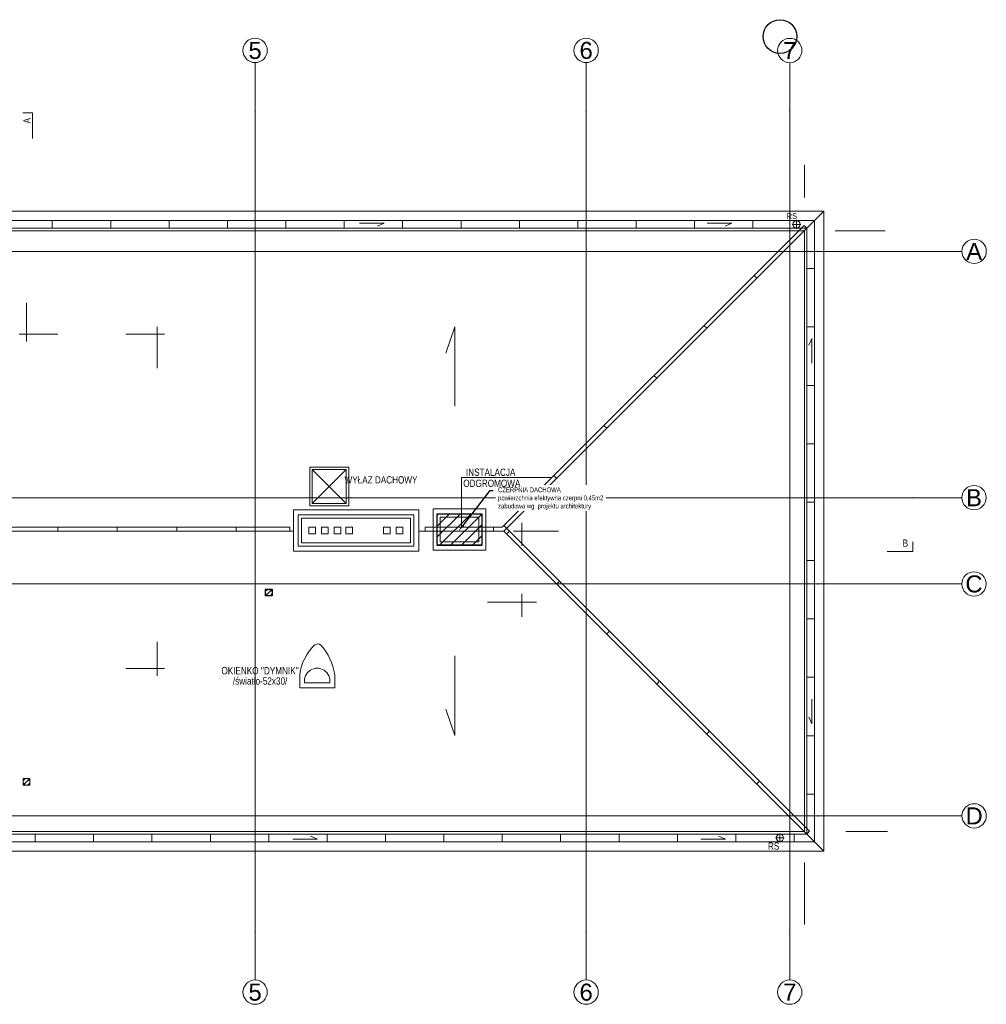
# Model space of a CAD drawing. Header units: millimetres. Extents: x -573548 to 674770, y -246895 to -89040.
# Tile 107 of 199: x 102320 to 122187, y -225364 to -205127. Entities that reach past the tile are written whole.
import ezdxf
from ezdxf import colors
from ezdxf.entities.mleader import LeaderData, LeaderLine
from ezdxf.enums import TextEntityAlignment as Align
from ezdxf.math import Vec2, Vec3

# ---------------------------------------------------------------- set-up
doc = ezdxf.new("R2010")
doc.units = ezdxf.units.MM
for name, color, linetype in [('__S_WM_OPIS', 151, 'Continuous'), ('A.06 RZUT DACHU_is$0$Structural - Grid', 8, 'Continuous'), ('FLUID-WC2', 7, 'Continuous')]:
    doc.layers.add(name, color=color, linetype=linetype)
for name, color, linetype, lineweight in [('A.06 RZUT DACHU_is$0$0_Nr_pióra__25', 8, 'Continuous', 9), ('A.06 RZUT DACHU_is$0$A_dach#1_Nr_pióra__1', 8, 'Continuous', 9), ('A.06 RZUT DACHU_is$0$A_dach#1_Nr_pióra__3', 8, 'Continuous', 9), ('A.06 RZUT DACHU_is$0$A_komin#2_Nr_pióra__6', 8, 'Continuous', 9), ('A.06 RZUT DACHU_is$0$A_RURY SPUSTOWE#2_Nr_pióra__3', 8, 'Continuous', 9), ('A.06 RZUT DACHU_is$0$DIM MALY_Nr_pióra__8', 8, 'Continuous', 9), ('A.06 RZUT DACHU_is$0$DIM_100_Nr_pióra__8', 8, 'Continuous', 9), ('A.06 RZUT DACHU_is$0$instalacje odgromowe_Nr_pióra__1', 8, 'Continuous', 9), ('A.06 RZUT DACHU_is$0$niewidoczne#2_Nr_pióra__1', 8, 'Continuous', 9), ('A.06 RZUT DACHU_is$0$niewidoczne#2_Nr_pióra__8', 8, 'Continuous', 9), ('A.06 RZUT DACHU_is$0$Nowe_A_widok ściany_Nr_pióra__59', 8, 'Continuous', 9), ('A.06 RZUT DACHU_is$0$opisy inne_Nr_pióra__1', 8, 'Continuous', 9), ('A.06 RZUT DACHU_is$0$opisy inne_Nr_pióra__25', 8, 'Continuous', 9), ('A.06 RZUT DACHU_is$0$OSIE_Nr_pióra__190', 8, 'Continuous', 9), ('A.06 RZUT DACHU_is$0$RURY SPUSTOWE_Nr_pióra__2', 8, 'Continuous', 9), ('A.06 RZUT DACHU_is$0$RURY SPUSTOWE_Nr_pióra__3', 8, 'Continuous', 9), ('A.06 RZUT DACHU_is$0$Structural - Grid_Nr_pióra__17', 8, 'Continuous', 9), ('A.06 RZUT DACHU_is$0$WIDOK_Nr_pióra__1', 8, 'Continuous', 9), ('FLUID-CZERPNY', 7, 'Continuous', 30), ('FLUID-WYRZUTOWY', 7, 'Continuous', 30)]:
    doc.layers.add(name, color=color, linetype=linetype, lineweight=lineweight)
doc.styles.add('A.06 RZUT DACHU_is$0$STYL_AUTOMATYCZNY_1', font='Arial.ttf')
doc.styles.add('A.06 RZUT DACHU_is$0$STYL_AUTOMATYCZNY_4', font='arial.ttf', dxfattribs={"width": 0.8})
doc.styles.add('WĄSKI 2', font='arial.ttf', dxfattribs={"width": 0.7})

# ---------------------------------------------------------------- blocks, each defined once
blk = doc.blocks.new('A.06 RZUT DACHU_is$0$Standardowy znacznik osi')
at = {"layer": 'A.06 RZUT DACHU_is$0$Structural - Grid_Nr_pióra__17'}
for p, q in [((1000, 0), (0, 0)), ((1000, 0), (17855, 0)), ((17855, 0), (18855, 0))]:
    blk.add_line(p, q, dxfattribs=at)
for centre in [(-250, 0), (19105, 0)]:
    blk.add_circle(centre, 250, dxfattribs=at)
for p in [(1000, 0), (1000, 0), (17855, 0), (17855, 0)]:
    blk.add_point(p, dxfattribs=at)
at = {"layer": 'A.06 RZUT DACHU_is$0$Structural - Grid_Nr_pióra__17', "style": 'A.06 RZUT DACHU_is$0$STYL_AUTOMATYCZNY_1'}
for tag, p in [('AC_MarkerText_1_0', (5, -80)), ('AC_MarkerText_1_1', (19360, -80))]:
    blk.add_attdef(tag, text='', height=350, rotation=270, dxfattribs=at).set_placement(p, align=Align.TOP_CENTER)
blk = doc.blocks.new('A.06 RZUT DACHU_is$0$Standardowy znacznik osi_2')
at = {"layer": 'A.06 RZUT DACHU_is$0$Structural - Grid_Nr_pióra__17'}
for p, q in [((1000, 0), (0, 0)), ((1000, 0), (17853, 0)), ((17853, 0), (18853, 0))]:
    blk.add_line(p, q, dxfattribs=at)
for centre in [(-250, 0), (19103, 0)]:
    blk.add_circle(centre, 250, dxfattribs=at)
for p in [(1000, 0), (1000, 0), (17853, 0), (17853, 0)]:
    blk.add_point(p, dxfattribs=at)
at = {"layer": 'A.06 RZUT DACHU_is$0$Structural - Grid_Nr_pióra__17', "style": 'A.06 RZUT DACHU_is$0$STYL_AUTOMATYCZNY_1'}
for tag, p in [('AC_MarkerText_1_0', (5, -80)), ('AC_MarkerText_1_1', (19358, -80))]:
    blk.add_attdef(tag, text='', height=350, rotation=270, dxfattribs=at).set_placement(p, align=Align.TOP_CENTER)
blk = doc.blocks.new('A.06 RZUT DACHU_is$0$Standardowy znacznik osi_3')
at = {"layer": 'A.06 RZUT DACHU_is$0$Structural - Grid_Nr_pióra__17'}
for q in [(0, 0), (40907, 0)]:
    blk.add_line((2962, 0), q, dxfattribs=at)
blk.add_circle((-250, 0), 250, dxfattribs=at)
blk.add_point((2962, 0), dxfattribs=at)
blk.add_point((2962, 0), dxfattribs=at)
at = {"layer": 'A.06 RZUT DACHU_is$0$Structural - Grid_Nr_pióra__17', "style": 'A.06 RZUT DACHU_is$0$STYL_AUTOMATYCZNY_1'}
for tag, p in [('AC_MarkerText_1_0', (-250, -335)), ('AC_MarkerText_1_1', (44119, -335))]:
    blk.add_attdef(tag, text='', height=350, rotation=180, dxfattribs=at).set_placement(p, align=Align.TOP_CENTER)
blk = doc.blocks.new('A.06 RZUT DACHU_is$0$Standardowy znacznik osi_4')
at = {"layer": 'A.06 RZUT DACHU_is$0$Structural - Grid_Nr_pióra__17'}
for q in [(0, 0), (42869, 0)]:
    blk.add_line((1000, 0), q, dxfattribs=at)
blk.add_circle((-250, 0), 250, dxfattribs=at)
blk.add_point((1000, 0), dxfattribs=at)
blk.add_point((1000, 0), dxfattribs=at)
at = {"layer": 'A.06 RZUT DACHU_is$0$Structural - Grid_Nr_pióra__17', "style": 'A.06 RZUT DACHU_is$0$STYL_AUTOMATYCZNY_1'}
for tag, p in [('AC_MarkerText_1_0', (-250, -335)), ('AC_MarkerText_1_1', (44119, -335))]:
    blk.add_attdef(tag, text='', height=350, rotation=180, dxfattribs=at).set_placement(p, align=Align.TOP_CENTER)
blk = doc.blocks.new('A.06 RZUT DACHU_is')
at = {"layer": 'A.06 RZUT DACHU_is$0$0_Nr_pióra__25'}
for p, q in [((112643, -99473), (112643, -98999)), ((112470, -99170), (113391, -99170)), ((112643, -100933), (112643, -100459)), ((112942, -100633), (111936, -100633))]:
    blk.add_line(p, q, dxfattribs=at)
for points in [[(102586, -91099), (102586, -90574), (102386, -90574)], [(120152, -99587), (120677, -99587), (120677, -99387)]]:
    blk.add_lwpolyline(points, dxfattribs=at)
at = {"layer": 'A.06 RZUT DACHU_is$0$A_dach#1_Nr_pióra__1'}
for p, q in [((111261, -94968), (111077, -95513)), ((111261, -94968), (111261, -96604)), ((111261, -103373), (111261, -101736)), ((111261, -103373), (111077, -102828))]:
    blk.add_line(p, q, dxfattribs=at)
at = {"layer": 'A.06 RZUT DACHU_is$0$A_dach#1_Nr_pióra__3'}
for p, q in [((118497, -92945), (112271, -99170)), ((101967, -99170), (107944, -99170)), ((110522, -99170), (112272, -99170)), ((118497, -105395), (112271, -99170))]:
    blk.add_line(p, q, dxfattribs=at)
blk.add_lwpolyline([(87587, -105395), (118497, -105395), (118497, -92945), (87390, -92945), (87390, -97013)], dxfattribs=at)
at = {"layer": 'A.06 RZUT DACHU_is$0$A_komin#2_Nr_pióra__6'}
for p, q in [((108333, -98602), (109033, -97902)), ((108333, -97902), (109033, -98602)), ((108074, -102117), (108074, -102388)), ((108794, -102388), (108794, -102117)), ((108074, -102388), (108794, -102388))]:
    blk.add_line(p, q, dxfattribs=at)
for points in [[(108283, -98652), (109083, -98652), (109083, -97852), (108283, -97852)], [(108333, -98602), (109033, -98602), (109033, -97902), (108333, -97902)], [(107944, -99582), (110522, -99582), (110522, -98732), (107944, -98732)], [(108044, -99482), (110422, -99482), (110422, -98832), (108044, -98832)], [(108114, -99412), (110352, -99412), (110352, -98902), (108114, -98902)], [(108262, -99227), (108402, -99227), (108402, -99087), (108262, -99087)], [(108522, -99227), (108662, -99227), (108662, -99087), (108522, -99087)], [(108782, -99227), (108922, -99227), (108922, -99087), (108782, -99087)], [(109020, -99227), (109160, -99227), (109160, -99087), (109020, -99087)], [(109937, -99227), (109797, -99227), (109797, -99087), (109937, -99087)], [(110197, -99227), (110057, -99227), (110057, -99087), (110197, -99087)]]:
    blk.add_lwpolyline(points, close=True, dxfattribs=at)
for centre, radius, start, end in [((109097, -102255), 1032, 133.537, 172.2943), ((108445, -101588), 100, 48.3097, 126.0659), ((107616, -102300), 1193, 8.8672, 41.3215)]:
    blk.add_arc(centre, radius, start, end, dxfattribs=at)
at = {"layer": 'A.06 RZUT DACHU_is$0$A_RURY SPUSTOWE#2_Nr_pióra__3'}
blk.add_line((112271, -99170), (110522, -99170), dxfattribs=at)
at = {"layer": 'A.06 RZUT DACHU_is$0$DIM MALY_Nr_pióra__8'}
blk.add_line((119302, -105345), (120158, -105345), dxfattribs=at)
at = {"layer": 'A.06 RZUT DACHU_is$0$DIM_100_Nr_pióra__8'}
for p, q in [((118447, -91642), (118447, -92311)), ((118497, -92945), (118847, -92595)), ((102990, -92945), (102990, -92785)), ((104190, -92945), (104190, -92785)), ((105390, -92945), (105390, -92785)), ((106590, -92945), (106590, -92785)), ((107790, -92945), (107790, -92785)), ((108990, -92945), (108990, -92785)), ((110190, -92945), (110190, -92785)), ((111390, -92945), (111390, -92785)), ((112590, -92945), (112590, -92785)), ((113790, -92945), (113790, -92785)), ((114990, -92945), (114990, -92785)), ((116190, -92945), (116190, -92785)), ((117390, -92945), (117390, -92785)), ((119079, -92995), (120108, -92995)), ((118447, -107256), (118447, -105979))]:
    blk.add_line(p, q, dxfattribs=at)
for points in [[(82087, -101483), (82087, -105263), (87067, -105263), (87067, -105745), (118847, -105745), (118847, -92595), (87045, -92595), (87045, -93343), (80545, -93343), (80545, -97013)], [(87257, -105223), (87257, -105555), (118657, -105555), (118657, -92785), (87235, -92785), (87235, -97013)], [(109302, -92840), (109809, -92840), (109671, -92900)], [(116448, -92840), (116955, -92840), (116818, -92900)]]:
    blk.add_lwpolyline(points, dxfattribs=at)
at = {"layer": 'A.06 RZUT DACHU_is$0$instalacje odgromowe_Nr_pióra__1'}
for p, q in [((118440, -92889), (112238, -99090)), ((118497, -92945), (118440, -92889)), ((117412, -93917), (117469, -93973)), ((116384, -94945), (116440, -95001)), ((115356, -95973), (115412, -96029)), ((114328, -97001), (114384, -97057)), ((113300, -98029), (113356, -98085)), ((102040, -99090), (107869, -99090)), ((103104, -99090), (103104, -99170)), ((104325, -99090), (104325, -99170)), ((105548, -99090), (105548, -99170)), ((106768, -99090), (106768, -99170)), ((107869, -99090), (107869, -99170)), ((112238, -99090), (110656, -99090)), ((110656, -99170), (110656, -99090)), ((112056, -99170), (112056, -99090)), ((118553, -105339), (112271, -99057)), ((112386, -99171), (112330, -99228)), ((113414, -100199), (113357, -100256)), ((114442, -101227), (114385, -101284)), ((115470, -102255), (115413, -102312)), ((116498, -103283), (116441, -103339)), ((117525, -104311), (117469, -104367)), ((118497, -105395), (118553, -105339))]:
    blk.add_line(p, q, dxfattribs=at)
at = {"layer": 'A.06 RZUT DACHU_is$0$niewidoczne#2_Nr_pióra__1'}
blk.add_lwpolyline([(87467, -101483), (87467, -105345), (118447, -105345), (118447, -92995), (87440, -92995), (87440, -97013)], dxfattribs=at)
at = {"layer": 'A.06 RZUT DACHU_is$0$niewidoczne#2_Nr_pióra__8'}
blk.add_line((108174, -102288), (108694, -102288), dxfattribs=at)
blk.add_arc((108434, -102250), 263, 351.8288, 188.1712, dxfattribs=at)
at = {"layer": 'A.06 RZUT DACHU_is$0$Nowe_A_widok ściany_Nr_pióra__59'}
for points in [[(110821, -99560), (110821, -98713), (111897, -98713), (111897, -99560)], [(110899, -99462), (110899, -98812), (111819, -98812), (111819, -99462)], [(110959, -99392), (110959, -98882), (111759, -98882), (111759, -99392)], [(102389, -104253), (102529, -104253), (102529, -104393), (102389, -104393)]]:
    blk.add_lwpolyline(points, close=True, dxfattribs=at)
blk.add_lwpolyline([(102389, -104393), (102529, -104253)], dxfattribs=at)
blk.add_circle((102459, -104323), 70, dxfattribs=at)
at = {"layer": 'A.06 RZUT DACHU_is$0$opisy inne_Nr_pióra__1'}
for q in [(111399, -99090), (113249, -98069)]:
    blk.add_line((111399, -98069), q, dxfattribs=at)
at = {"layer": 'A.06 RZUT DACHU_is$0$opisy inne_Nr_pióra__25'}
for p, q in [((102458, -94475), (102458, -95271)), ((105146, -94971), (105146, -95818)), ((102308, -95121), (103103, -95121)), ((105296, -95121), (104501, -95121)), ((105146, -102143), (105146, -101448)), ((105296, -101991), (104501, -101991))]:
    blk.add_line(p, q, dxfattribs=at)
at = {"layer": 'A.06 RZUT DACHU_is$0$OSIE_Nr_pióra__190'}
for p, q in [((118196, -92865), (118376, -92865)), ((118286, -92955), (118286, -92775)), ((117945, -105563), (117945, -105383)), ((117855, -105473), (118035, -105473))]:
    blk.add_line(p, q, dxfattribs=at)
at = {"layer": 'A.06 RZUT DACHU_is$0$RURY SPUSTOWE_Nr_pióra__2'}
for points in [[(118601, -95715), (118601, -95208), (118542, -95346)], [(118601, -102625), (118601, -103132), (118542, -102994)], [(107931, -105500), (108438, -105500), (108300, -105440)], [(116321, -105500), (116828, -105500), (116690, -105440)]]:
    blk.add_lwpolyline(points, dxfattribs=at)
at = {"layer": 'A.06 RZUT DACHU_is$0$RURY SPUSTOWE_Nr_pióra__3'}
for centre in [(118286, -92865), (117945, -105473)]:
    blk.add_circle(centre, 75, dxfattribs=at)
at = {"layer": 'A.06 RZUT DACHU_is$0$WIDOK_Nr_pióra__1'}
for p, q in [((118497, -93774), (118657, -93774)), ((118497, -94974), (118657, -94974)), ((118497, -96174), (118657, -96174)), ((118497, -97374), (118657, -97374)), ((118497, -98574), (118657, -98574)), ((118497, -99774), (118657, -99774)), ((118497, -100974), (118657, -100974)), ((118497, -102174), (118657, -102174)), ((118497, -103374), (118657, -103374)), ((118497, -104575), (118657, -104575)), ((102638, -105395), (102638, -105555)), ((103838, -105395), (103838, -105555)), ((105038, -105395), (105038, -105555)), ((106238, -105395), (106238, -105555)), ((107438, -105395), (107438, -105555)), ((108638, -105395), (108638, -105555)), ((109838, -105395), (109838, -105555)), ((111038, -105395), (111038, -105555)), ((112238, -105395), (112238, -105555)), ((113438, -105395), (113438, -105555)), ((114638, -105395), (114638, -105555)), ((115838, -105395), (115838, -105555)), ((117038, -105395), (117038, -105555)), ((118238, -105395), (118238, -105555)), ((118497, -105395), (118847, -105745))]:
    blk.add_line(p, q, dxfattribs=at)
at = {"layer": 'A.06 RZUT DACHU_is$0$Structural - Grid'}
ref = blk.add_blockref('A.06 RZUT DACHU_is$0$Standardowy znacznik osi', (107158, -108395), dxfattribs=dict(at, zscale=1000, rotation=90))
ref.add_attrib('AC_MarkerText_1', '5', dxfattribs={"layer": 'A.06 RZUT DACHU_is$0$Structural - Grid_Nr_pióra__17', "color": 20, "lineweight": 15, "true_color": 0xf73328, "height": 350, "rotation": 360, "style": 'A.06 RZUT DACHU_is$0$STYL_AUTOMATYCZNY_1'}).set_placement((107158, -108470), align=Align.TOP_CENTER)
ref.add_attrib('AC_MarkerText_1_1', '5', dxfattribs={"layer": 'A.06 RZUT DACHU_is$0$Structural - Grid_Nr_pióra__17', "color": 20, "lineweight": 15, "true_color": 0xf73328, "height": 350, "rotation": 360, "style": 'A.06 RZUT DACHU_is$0$STYL_AUTOMATYCZNY_1'}).set_placement((107158, -89115), align=Align.TOP_CENTER)
ref = blk.add_blockref('A.06 RZUT DACHU_is$0$Standardowy znacznik osi', (113962, -108395), dxfattribs=dict(at, zscale=1000, rotation=90))
ref.add_attrib('AC_MarkerText_1', '6', dxfattribs={"layer": 'A.06 RZUT DACHU_is$0$Structural - Grid_Nr_pióra__17', "color": 20, "lineweight": 15, "true_color": 0xf73328, "height": 350, "rotation": 360, "style": 'A.06 RZUT DACHU_is$0$STYL_AUTOMATYCZNY_1'}).set_placement((113962, -108470), align=Align.TOP_CENTER)
ref.add_attrib('AC_MarkerText_1_1', '6', dxfattribs={"layer": 'A.06 RZUT DACHU_is$0$Structural - Grid_Nr_pióra__17', "color": 20, "lineweight": 15, "true_color": 0xf73328, "height": 350, "rotation": 360, "style": 'A.06 RZUT DACHU_is$0$STYL_AUTOMATYCZNY_1'}).set_placement((113962, -89115), align=Align.TOP_CENTER)
ref = blk.add_blockref('A.06 RZUT DACHU_is$0$Standardowy znacznik osi_2', (118147, -108395), dxfattribs=dict(at, zscale=1000, rotation=90))
ref.add_attrib('AC_MarkerText_1', '7', dxfattribs={"layer": 'A.06 RZUT DACHU_is$0$Structural - Grid_Nr_pióra__17', "color": 20, "lineweight": 15, "true_color": 0xf73328, "height": 350, "rotation": 360, "style": 'A.06 RZUT DACHU_is$0$STYL_AUTOMATYCZNY_1'}).set_placement((118147, -108470), align=Align.TOP_CENTER)
ref.add_attrib('AC_MarkerText_1_1', '7', dxfattribs={"layer": 'A.06 RZUT DACHU_is$0$Structural - Grid_Nr_pióra__17', "color": 20, "lineweight": 15, "true_color": 0xf73328, "height": 350, "rotation": 360, "style": 'A.06 RZUT DACHU_is$0$STYL_AUTOMATYCZNY_1'}).set_placement((118147, -89117), align=Align.TOP_CENTER)
ref = blk.add_blockref('A.06 RZUT DACHU_is$0$Standardowy znacznik osi_3', (121687, -93420), dxfattribs=dict(at, zscale=1000, rotation=180))
ref.add_attrib('AC_MarkerText_1', 'A', dxfattribs={"layer": 'A.06 RZUT DACHU_is$0$Structural - Grid_Nr_pióra__17', "color": 20, "lineweight": 15, "true_color": 0xf73328, "height": 350, "rotation": 360, "style": 'A.06 RZUT DACHU_is$0$STYL_AUTOMATYCZNY_1'}).set_placement((121937, -93245), align=Align.TOP_CENTER)
ref = blk.add_blockref('A.06 RZUT DACHU_is$0$Standardowy znacznik osi_4', (121683, -98483), dxfattribs=dict(at, zscale=1000, rotation=180))
ref.add_attrib('AC_MarkerText_1', 'B', dxfattribs={"layer": 'A.06 RZUT DACHU_is$0$Structural - Grid_Nr_pióra__17', "color": 20, "lineweight": 15, "true_color": 0xf73328, "height": 350, "rotation": 360, "style": 'A.06 RZUT DACHU_is$0$STYL_AUTOMATYCZNY_1'}).set_placement((121933, -98308), align=Align.TOP_CENTER)
ref = blk.add_blockref('A.06 RZUT DACHU_is$0$Standardowy znacznik osi_3', (121683, -100255), dxfattribs=dict(at, zscale=1000, rotation=180))
ref.add_attrib('AC_MarkerText_1', 'C', dxfattribs={"layer": 'A.06 RZUT DACHU_is$0$Structural - Grid_Nr_pióra__17', "color": 20, "lineweight": 15, "true_color": 0xf73328, "height": 350, "rotation": 360, "style": 'A.06 RZUT DACHU_is$0$STYL_AUTOMATYCZNY_1'}).set_placement((121933, -100080), align=Align.TOP_CENTER)
ref = blk.add_blockref('A.06 RZUT DACHU_is$0$Standardowy znacznik osi_3', (121687, -105022), dxfattribs=dict(at, zscale=1000, rotation=180))
ref.add_attrib('AC_MarkerText_1', 'D', dxfattribs={"layer": 'A.06 RZUT DACHU_is$0$Structural - Grid_Nr_pióra__17', "color": 20, "lineweight": 15, "true_color": 0xf73328, "height": 350, "rotation": 360, "style": 'A.06 RZUT DACHU_is$0$STYL_AUTOMATYCZNY_1'}).set_placement((121937, -104847), align=Align.TOP_CENTER)
at = {"layer": 'A.06 RZUT DACHU_is$0$DIM_100_Nr_pióra__8', "insert": (118190, -92695), "char_height": 120, "attachment_point": 5, "style": 'A.06 RZUT DACHU_is$0$STYL_AUTOMATYCZNY_4'}
blk.add_mtext('\\A1;{\\pqc;\\fArial|b0|i0|c238|p0;\\W0.800000;RS}', dxfattribs=at)
at = {"layer": 'A.06 RZUT DACHU_is$0$opisy inne_Nr_pióra__1', "insert": (112000, -98074), "char_height": 150, "attachment_point": 5, "line_spacing_factor": 0.909012, "style": 'A.06 RZUT DACHU_is$0$STYL_AUTOMATYCZNY_4'}
blk.add_mtext('\\A1;{\\pqc;\\fArial|b0|i0|c238|p0;\\W0.800000;INSTALACJA\\P\\pqc;\\fArial|b0|i0|c238|p0;\\W0.800000; ODGROMOWA}', dxfattribs=at)
at = {"layer": 'A.06 RZUT DACHU_is$0$opisy inne_Nr_pióra__1', "char_height": 150, "attachment_point": 5, "style": 'A.06 RZUT DACHU_is$0$STYL_AUTOMATYCZNY_4'}
for s, insert in [('\\A1;{\\pqc;\\fArial|b0|i0|c238|p0;\\W0.800000;WYŁAZ DACHOWY}', (109746, -98117)), ("\\A1;{\\pqc;\\fArial|b0|i0|c238|p0;\\W0.800000;OKIENKO ''DYMNIK''}", (107261, -102039)), ('\\A1;{\\pqc;\\fArial|b0|i0|c238|p0;\\W0.800000;/światło-52x30/}', (107261, -102251)), ('\\A1;{\\pqc;\\fArial|b0|i0|c238|p0;\\W0.800000;RS}', (117816, -105643))]:
    blk.add_mtext(s, dxfattribs=dict(at, insert=insert))
at = {"layer": 'A.06 RZUT DACHU_is$0$opisy inne_Nr_pióra__25', "insert": (102544, -90790), "char_height": 150, "attachment_point": 7, "rotation": 90.0012, "style": 'A.06 RZUT DACHU_is$0$STYL_AUTOMATYCZNY_4'}
blk.add_mtext('\\A1;{\\pql;\\fArial|b0|i0|c238|p0;\\W0.800000;A}', dxfattribs=at)
at = {"layer": 'A.06 RZUT DACHU_is$0$opisy inne_Nr_pióra__25', "insert": (120467, -99490), "char_height": 150, "attachment_point": 7, "style": 'A.06 RZUT DACHU_is$0$STYL_AUTOMATYCZNY_4'}
blk.add_mtext('\\A1;{\\pql;\\fArial|b0|i0|c238|p0;\\W0.800000;B}', dxfattribs=at)

msp = doc.modelspace()

# ---------------------------------------------------------------- hatches: boundary and pattern name
at = {"layer": 'FLUID-CZERPNY', "linetype": 'Continuous'}
h = msp.add_hatch(dxfattribs=at)
h.set_pattern_fill('ANSI31', color=150, scale=50, style=0)
h.paths.add_polyline_path([(111818.8, -215280.4), (110898.8, -215280.4), (110898.8, -215930.4), (111818.8, -215930.4)])

# ---------------------------------------------------------------- linework, layer by layer
msp.add_circle((117945.3, -205473.4), 346.1)
at = {"layer": 'FLUID-CZERPNY', "color": 150, "linetype": 'Continuous'}
msp.add_lwpolyline([(110898.8, -215280.4), (111818.8, -215280.4), (111818.8, -215930.4), (110898.8, -215930.4)], close=True, dxfattribs=at)
at = {"layer": 'FLUID-WC2', "color": 30, "linetype": 'Continuous', "elevation": 530}
msp.add_lwpolyline([(107509.4, -216971.6), (107369.4, -216971.6), (107369.4, -216831.6), (107509.4, -216831.6)], close=True, dxfattribs=at)
at = {"layer": 'FLUID-WC2', "color": 30, "linetype": 'Continuous'}
msp.add_lwpolyline([(107509.4, -216831.6), (107369.4, -216971.6)], dxfattribs=at)
msp.add_circle((107439.4, -216901.6), 70, dxfattribs=at)

# ---------------------------------------------------------------- block references
at = {"layer": 'FLUID-WYRZUTOWY', "color": 220, "linetype": 'Continuous'}
msp.add_blockref('A.06 RZUT DACHU_is', (0, -116468.8), dxfattribs=at)

# ---------------------------------------------------------------- next in the draw order: leaders
at = {"layer": '__S_WM_OPIS'}
ml = msp.add_multileader_mtext('Standard', dxfattribs=at)
ml.set_content('CZERPNIA DACHOWA\\Ppowierzchnia efektywna czerpni 0,45m2\\Pzabudowa wg. projektu architektury\\P', color=256, style='WĄSKI 2')
ml.set_leader_properties()
ml.build(insert=Vec2(0, 0))
ml.multileader.update_dxf_attribs({"has_text_frame": 1, "dogleg_length": 100, "arrow_head_size": 150})
ctx = ml.context
ctx.base_point, ctx.char_height, ctx.arrow_head_size, ctx.landing_gap_size, ctx.plane_origin = Vec3(112051.6, -214804.2), 100, 150, 100, Vec3(112197.2, -213114.4)
notes = []
notes.append((ctx, [(0, (1, 1, 0), (111986.6, -214804.2), (1, 0), 65, [(0, [(111340.6, -215638.9), (111986.6, -214804.2)], 0, [])])]))
ctx.mtext.insert, ctx.mtext.flow_direction = Vec3(112151.6, -214739.6), 5
ctx.mtext.has_bg_fill, ctx.mtext.bg_color, ctx.mtext.bg_scale_factor, ctx.mtext.bg_transparency, ctx.mtext.use_window_bg_color = 1, -1027028792, 1.5, 0, 1
for ctx, leaders in notes:
    for number, flags, end, landing, length, lines in leaders:
        leader = LeaderData()
        leader.index, (leader.has_last_leader_line, leader.has_dogleg_vector, leader.attachment_direction) = number, flags
        leader.last_leader_point, leader.dogleg_vector, leader.dogleg_length = Vec3(end), Vec3(landing), length
        for number, points, colour, breaks in lines:
            line = LeaderLine()
            line.index, line.vertices, line.color, line.breaks = number, Vec3.list(points), colors.encode_raw_color(colour), breaks
            leader.lines.append(line)
        ctx.leaders.append(leader)

doc.saveas('drawing.dxf')
